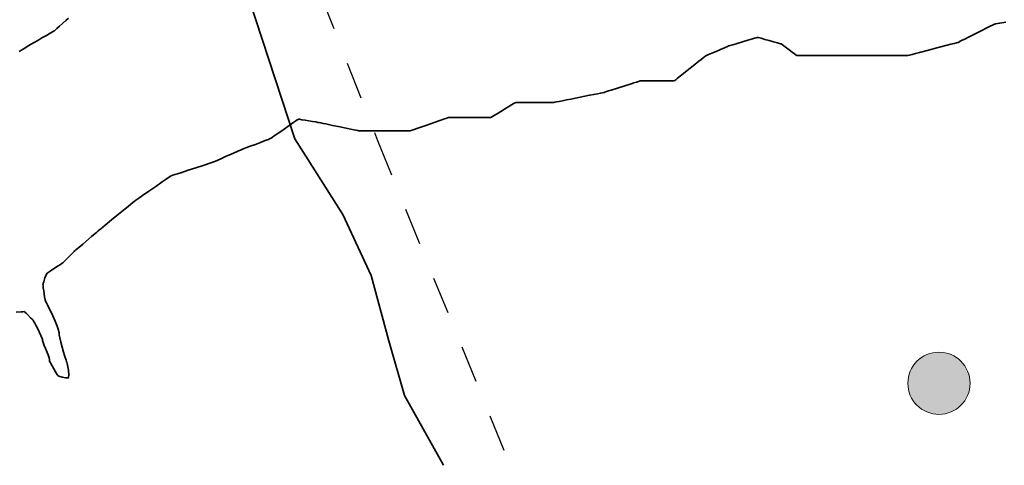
# Paper-space layout 'A0' of a CAD drawing. Header units: metres. Extents: x 0 to 1300, y 0 to 841.
# Tile 14 of 256: x 1036 to 1082, y 138 to 159. Entities that reach past the tile are written whole.
import ezdxf

# ---------------------------------------------------------------- set-up
doc = ezdxf.new("R2010")
doc.units = ezdxf.units.M
doc.linetypes.add('AI-Linetype-2', pattern=[3.527778, 1.763889, -1.763889])
doc.layers.add('X-XX-AL-TEKENBLAD_SITUATIE-G', color=7, linetype='Continuous', lineweight=18)

# ---------------------------------------------------------------- blocks, each defined once
blk = doc.blocks.new('*U23')
at = {"layer": 'X-XX-AL-TEKENBLAD_SITUATIE-G', "true_color": 0xff0f0f}
h = blk.add_hatch(color=1, dxfattribs=at)
edge = h.paths.add_edge_path()
edge.add_spline(control_points=[(88.925, 11.773), (88.925, 12.588), (88.265, 13.249), (87.45, 13.249), (86.635, 13.249), (85.974, 12.588), (85.974, 11.773), (85.974, 10.958), (86.635, 10.297), (87.45, 10.297), (88.265, 10.297), (88.925, 10.958), (88.925, 11.773)], knot_values=[0, 0, 0, 0, 1, 1, 1, 2, 2, 2, 3, 3, 3, 4, 4, 4, 4], degree=3, periodic=0)
at = {"layer": 'X-XX-AL-TEKENBLAD_SITUATIE-G', "color": 7, "lineweight": 35, "true_color": 0xffffff}
for points in [[(46.172, 29.096), (46.041, 28.978), (45.893, 28.844), (45.747, 28.712), (45.622, 28.599), (45.538, 28.524), (45.517, 28.505), (45.511, 28.5), (45.49, 28.489), (45.447, 28.464), (45.307, 28.384), (45.119, 28.277), (44.91, 28.158), (44.708, 28.042), (44.538, 27.946), (44.475, 27.91), (44.43, 27.884), (44.399, 27.866), (44.362, 27.843), (44.296, 27.801), (44.205, 27.744), (44.095, 27.674), (43.834, 27.509)], [(43.688, 15.143), (43.922, 15.164), (44.011, 15.17), (44.064, 15.173), (44.076, 15.171), (44.105, 15.144), (44.157, 15.096), (44.225, 15.032), (44.375, 14.886), (44.44, 14.819), (44.487, 14.765), (44.517, 14.719), (44.567, 14.628), (44.634, 14.5), (44.709, 14.35), (44.852, 14.047), (44.903, 13.926), (44.929, 13.847), (44.938, 13.797), (44.97, 13.702), (45.02, 13.573), (45.082, 13.422), (45.202, 13.115), (45.245, 12.988), (45.265, 12.896), (45.276, 12.829), (45.311, 12.739), (45.556, 12.318), (45.605, 12.238), (45.632, 12.184), (45.658, 12.149), (45.712, 12.116), (45.869, 12.06), (46.038, 12.027), (46.107, 12.024), (46.154, 12.031), (46.177, 12.071), (46.185, 12.152), (46.164, 12.388), (46.122, 12.629), (46.103, 12.717), (46.088, 12.769), (46.076, 12.807), (46.056, 12.867), (46.003, 13.036), (45.936, 13.251), (45.866, 13.488), (45.802, 13.721), (45.751, 13.925), (45.725, 14.077), (45.725, 14.16), (45.716, 14.215), (45.695, 14.289), (45.626, 14.483), (45.53, 14.717), (45.421, 14.966), (45.311, 15.206), (45.213, 15.411), (45.172, 15.494), (45.139, 15.558), (45.099, 15.636), (45.066, 15.737), (45.038, 15.869), (44.992, 16.163), (44.976, 16.296), (44.965, 16.397), (44.96, 16.452), (44.961, 16.465), (44.973, 16.51), (44.993, 16.584), (45.054, 16.775), (45.127, 16.948), (45.164, 17), (45.212, 17.033), (45.3, 17.091), (45.417, 17.168), (45.675, 17.34), (45.788, 17.415), (45.87, 17.47), (45.907, 17.494), (45.908, 17.495), (45.908, 17.495), (45.91, 17.497), (45.911, 17.498), (45.935, 17.521), (45.998, 17.585), (46.088, 17.675), (46.293, 17.88), (46.382, 17.968), (46.442, 18.029), (46.462, 18.049), (46.481, 18.065), (46.522, 18.1), (46.582, 18.151), (46.658, 18.216), (46.845, 18.376), (47.259, 18.729), (47.431, 18.876), (47.497, 18.932), (47.544, 18.972), (47.569, 18.994), (47.578, 19.001), (47.616, 19.033), (47.689, 19.092), (47.79, 19.175), (47.915, 19.278), (48.214, 19.523), (48.543, 19.793), (48.859, 20.051), (48.999, 20.166), (49.119, 20.264), (49.215, 20.343), (49.281, 20.397), (49.311, 20.421), (49.323, 20.43), (49.37, 20.463), (49.45, 20.518), (49.556, 20.592), (49.684, 20.681), (49.985, 20.89), (50.309, 21.115), (50.615, 21.328), (50.748, 21.42), (50.861, 21.498), (50.947, 21.559), (51.003, 21.598), (51.046, 21.619), (51.11, 21.64), (51.21, 21.672), (51.339, 21.714), (51.491, 21.763), (51.842, 21.877), (52.214, 21.997), (52.558, 22.108), (52.705, 22.156), (52.827, 22.195), (52.918, 22.225), (52.972, 22.242), (53.011, 22.258), (53.065, 22.282), (53.144, 22.317), (53.358, 22.411), (53.618, 22.526), (53.889, 22.645), (54.135, 22.754), (54.238, 22.799), (54.322, 22.836), (54.382, 22.862), (54.413, 22.876), (54.421, 22.879), (54.451, 22.891), (54.507, 22.912), (54.585, 22.941), (54.788, 23.018), (55.03, 23.109), (55.277, 23.202), (55.497, 23.285), (55.587, 23.318), (55.659, 23.345), (55.707, 23.364), (55.728, 23.372), (55.739, 23.379), (55.777, 23.405), (55.841, 23.449), (55.925, 23.508), (56.14, 23.657), (56.39, 23.83), (56.642, 24.004), (56.861, 24.156), (56.949, 24.217), (57.016, 24.264), (57.059, 24.293), (57.073, 24.303), (57.085, 24.301), (57.117, 24.296), (57.23, 24.278), (57.387, 24.252), (57.566, 24.223), (57.742, 24.194), (57.893, 24.17), (57.995, 24.153), (58.028, 24.148), (58.063, 24.14), (58.137, 24.125), (58.242, 24.103), (58.375, 24.075), (58.697, 24.007), (59.056, 23.932), (59.404, 23.859), (59.56, 23.826), (59.696, 23.798), (59.805, 23.775), (59.883, 23.759), (59.923, 23.75), (59.933, 23.749), (59.969, 23.749), (60.034, 23.749), (60.124, 23.749), (60.234, 23.749), (60.494, 23.749), (60.779, 23.749), (61.05, 23.749), (61.272, 23.749), (61.352, 23.749), (61.406, 23.749), (61.438, 23.749), (61.511, 23.749), (61.644, 23.749), (61.993, 23.749), (62.162, 23.749), (62.297, 23.749), (62.373, 23.749), (62.383, 23.75), (62.408, 23.758), (62.47, 23.78), (62.566, 23.813), (62.688, 23.856), (62.831, 23.906), (63.158, 24.02), (63.503, 24.14), (63.821, 24.251), (63.955, 24.298), (64.066, 24.337), (64.147, 24.365), (64.194, 24.381), (64.206, 24.384), (64.245, 24.384), (64.323, 24.384), (64.436, 24.384), (64.576, 24.384), (64.738, 24.384), (65.478, 24.384), (65.818, 24.384), (65.959, 24.384), (66.073, 24.384), (66.152, 24.384), (66.193, 24.384), (66.201, 24.388), (66.231, 24.405), (66.283, 24.437), (66.353, 24.48), (66.538, 24.592), (66.976, 24.857), (67.171, 24.976), (67.25, 25.024), (67.312, 25.061), (67.354, 25.086), (67.371, 25.097), (67.387, 25.097), (67.442, 25.097), (67.531, 25.097), (67.648, 25.097), (67.942, 25.097), (68.622, 25.097), (68.916, 25.097), (69.032, 25.097), (69.121, 25.097), (69.175, 25.097), (69.192, 25.097), (69.227, 25.104), (69.311, 25.121), (69.437, 25.146), (69.598, 25.178), (69.786, 25.216), (69.994, 25.258), (70.88, 25.435), (71.078, 25.475), (71.252, 25.51), (71.395, 25.539), (71.5, 25.56), (71.559, 25.571), (71.572, 25.574), (71.608, 25.586), (71.678, 25.608), (71.778, 25.64), (71.901, 25.679), (72.199, 25.773), (72.846, 25.979), (72.987, 26.024), (73.11, 26.063), (73.208, 26.094), (73.276, 26.116), (73.309, 26.126), (73.32, 26.127), (73.361, 26.127), (73.433, 26.127), (73.53, 26.127), (73.647, 26.127), (73.925, 26.127), (74.513, 26.127), (74.744, 26.127), (74.827, 26.127), (74.881, 26.127), (74.917, 26.139), (74.964, 26.176), (75.038, 26.235), (75.135, 26.311), (75.25, 26.403), (75.516, 26.614), (75.8, 26.84), (76.064, 27.05), (76.177, 27.14), (76.272, 27.215), (76.343, 27.272), (76.387, 27.307), (76.416, 27.323), (76.457, 27.341), (76.516, 27.366), (76.68, 27.436), (76.88, 27.521), (77.09, 27.611), (77.281, 27.693), (77.428, 27.755), (77.476, 27.776), (77.502, 27.787), (77.509, 27.79), (77.538, 27.798), (77.594, 27.814), (77.671, 27.837), (77.878, 27.898), (78.125, 27.97), (78.379, 28.045), (78.607, 28.111), (78.701, 28.139), (78.776, 28.161), (78.828, 28.176), (78.852, 28.183), (78.86, 28.182), (78.891, 28.173), (79.012, 28.14), (79.19, 28.09), (79.399, 28.032), (79.61, 27.973), (79.795, 27.921), (79.928, 27.884), (79.965, 27.874), (79.979, 27.87), (79.987, 27.864), (80.01, 27.846), (80.094, 27.782), (80.213, 27.691), (80.349, 27.588), (80.484, 27.485), (80.601, 27.396), (80.68, 27.335), (80.707, 27.316), (80.731, 27.316), (80.786, 27.316), (80.867, 27.316), (80.968, 27.316), (81.216, 27.316), (81.493, 27.316), (81.765, 27.316), (81.993, 27.316), (82.08, 27.316), (82.142, 27.316), (82.176, 27.316), (82.185, 27.316), (82.218, 27.316), (82.281, 27.316), (82.369, 27.316), (82.477, 27.316), (82.736, 27.316), (83.02, 27.316), (83.293, 27.316), (83.518, 27.316), (83.6, 27.316), (83.656, 27.316), (83.698, 27.316), (83.761, 27.316), (83.866, 27.316), (84.007, 27.316), (84.176, 27.316), (84.573, 27.316), (85.001, 27.316), (85.404, 27.316), (85.58, 27.316), (85.728, 27.316), (85.842, 27.316), (85.916, 27.316), (85.97, 27.323), (86.049, 27.344), (86.173, 27.376), (86.332, 27.418), (86.52, 27.467), (86.952, 27.58), (87.41, 27.7), (87.834, 27.811), (88.015, 27.858), (88.165, 27.897), (88.277, 27.926), (88.343, 27.943), (88.359, 27.948), (88.39, 27.963), (88.456, 27.997), (88.552, 28.045), (88.673, 28.105), (88.813, 28.175), (89.459, 28.498), (89.759, 28.648), (89.884, 28.711), (89.985, 28.761), (90.058, 28.798), (90.096, 28.817), (90.106, 28.82), (90.149, 28.827), (90.226, 28.841), (90.333, 28.86), (90.613, 28.909)]]:
    blk.add_lwpolyline(points, dxfattribs=at)
at = {"layer": 'X-XX-AL-TEKENBLAD_SITUATIE-G', "color": 18, "lineweight": 35, "true_color": 0x000000}
blk.add_lwpolyline([(61.15, 63.587), (60.425, 59.341), (59.804, 55.407), (58.474, 50.954), (57.216, 46.916), (55.973, 42.878), (55.145, 40.186), (54.42, 37.391), (54.42, 35.009), (53.799, 32.835), (56.905, 23.371), (59.183, 19.788), (60.529, 16.889), (61.357, 13.783), (62.097, 11.194), (63.946, 7.881)], dxfattribs=at)
at = {"layer": 'X-XX-AL-TEKENBLAD_SITUATIE-G', "color": 18, "linetype": 'AI-Linetype-2', "lineweight": 25, "true_color": 0x000000}
blk.add_lwpolyline([(74.301, 83.788), (73.168, 81.976), (72.11, 79.742), (71.404, 77.558), (70.624, 75.979), (69.311, 73.863), (68.347, 71.746), (66.936, 69.276), (65.642, 66.721), (64.466, 64.22), (63.055, 61.868), (61.644, 58.693), (60.351, 55.883), (59.804, 52.343), (58.872, 49.051), (57.528, 45.17), (56.47, 41.29), (56, 38.938), (56, 36.233), (56.823, 33.528), (60.821, 23.298), (66.818, 8.599)], dxfattribs=at)
at = {"layer": 'X-XX-AL-TEKENBLAD_SITUATIE-G', "color": 1, "lineweight": 0, "true_color": 0xff0f0f}
blk.add_open_spline([(88.925, 11.773), (88.925, 12.588), (88.265, 13.249), (87.45, 13.249), (86.635, 13.249), (85.974, 12.588), (85.974, 11.773), (85.974, 10.958), (86.635, 10.297), (87.45, 10.297), (88.265, 10.297), (88.925, 10.958), (88.925, 11.773)], degree=3, knots=[0, 0, 0, 0, 1, 1, 1, 2, 2, 2, 3, 3, 3, 4, 4, 4, 4], dxfattribs=at)

psp = doc.layouts.new('A0')

# ---------------------------------------------------------------- block references
at = {"layer": 'X-XX-AL-TEKENBLAD_SITUATIE-G'}
psp.add_blockref('*U23', (991.83, 129.773), dxfattribs=at)

doc.saveas('drawing.dxf')
